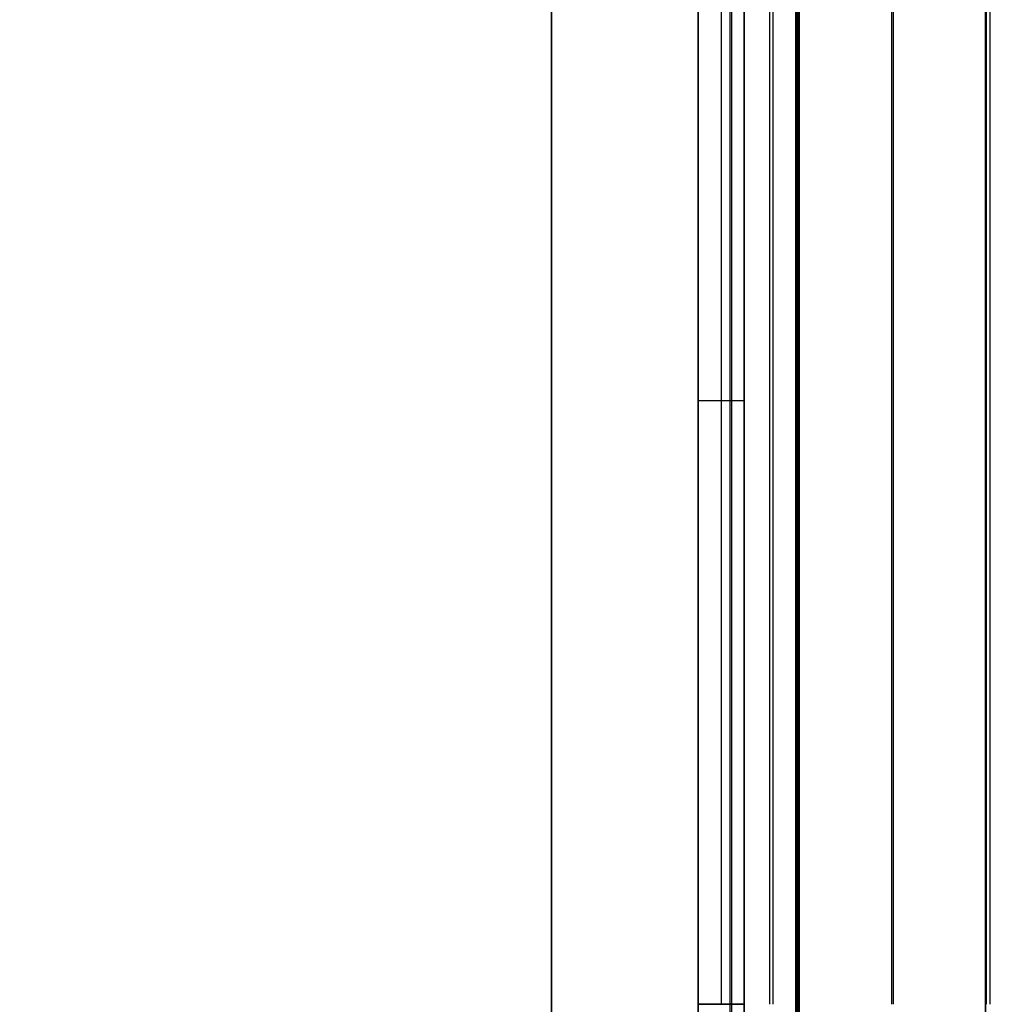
# Model space of a CAD drawing. Header units: millimetres. Extents: x -630 to 192, y -7 to 1615.
# Tile 187 of 249: x -219 to 181, y 804 to 1209. Entities that reach past the tile are written whole.
import ezdxf

# ---------------------------------------------------------------- set-up
doc = ezdxf.new("R2010")
doc.units = ezdxf.units.MM
doc.header["$MEASUREMENT"] = 0
doc.layers.add('OVIDIO 160x80x72h', color=7, linetype='Continuous')

msp = doc.modelspace()

# ---------------------------------------------------------------- linework, layer by layer
at = {"layer": 'OVIDIO 160x80x72h'}
for points in [[(178.77, 1588.45), (178.77, 803.77)], [(178.77, 803.77), (178.77, 1588.45)], [(179.26, 803.77), (179.26, 1588.45)], [(180.72, 803.77), (180.72, 1588.45)], [(89.79, 1512.67), (89.79, 803.77)], [(91.13, 1512.67), (91.13, 803.77)], [(140.17, 803.77), (140.17, 1515.8)], [(140.84, 803.77), (140.84, 1515.8)], [(79.31, 803.77), (79.31, 1500.7)], [(79.31, 803.77), (79.31, 1500.7)], [(79.31, 1500.7), (79.31, 803.77)], [(79.31, 1500.7), (79.31, 803.77)], [(69.87, 1491.34), (69.87, 803.77)], [(69.87, 1491.34), (69.87, 803.77)], [(60.43, 803.77), (60.43, 1476.93)], [(60.43, 1476.93), (60.43, 803.77)], [(60.43, 1476.93), (60.43, 803.77)], [(60.43, 1476.93), (60.43, 803.77)], [(60.43, 803.77), (60.43, 1476.93)], [(100.48, 1450.35), (100.48, 803.77)], [(100.67, 803.77), (100.67, 1450.35)], [(100.67, 1450.35), (100.67, 803.77)], [(100.95, 1450.35), (100.95, 803.77)], [(101.34, 1450.35), (101.34, 803.77)], [(101.34, 803.77), (101.34, 1450.35)], [(102.01, 1450.35), (102.01, 803.77)], [(102.01, 803.77), (102.01, 1450.35)], [(73.43, 1380.41), (73.43, 738.99)], [(74.15, 1380.41), (74.15, 738.99)], [(79.31, 1052.24), (60.43, 1052.24)], [(79.31, 1052.24), (60.43, 1052.24)], [(60.43, 803.77), (79.31, 803.77)], [(79.31, 803.77), (60.43, 803.77)], [(60.43, 130.61), (60.43, 803.77)], [(60.43, 803.77), (79.31, 803.77)], [(60.43, 803.77), (60.43, 130.61)], [(60.43, 130.61), (60.43, 803.77)], [(79.31, 803.77), (60.43, 803.77)], [(60.43, 803.77), (60.43, 130.61)], [(79.31, 106.84), (79.31, 803.77)], [(79.31, 803.77), (79.31, 106.84)], [(79.31, 803.77), (79.31, 106.84)], [(79.31, 106.84), (79.31, 803.77)], [(100.67, 157.19), (100.67, 803.77)], [(100.67, 803.77), (100.67, 157.19)], [(101.34, 803.77), (101.34, 157.19)], [(101.34, 157.19), (101.34, 803.77)], [(102.01, 803.77), (102.01, 157.19)], [(102.01, 157.19), (102.01, 803.77)], [(178.77, 19.09), (178.77, 803.77)], [(178.77, 803.77), (178.77, 19.09)]]:
    msp.add_lwpolyline(points, dxfattribs=at)
at = {"layer": 'OVIDIO 160x80x72h', "extrusion": (1, 0, 0)}
for points in [[(803.77, 719.87), (1588.45, 719.87)], [(1588.45, 719.87), (803.77, 719.87)], [(1588.07, 717.58), (803.77, 717.58)], [(803.77, 717.58), (1588.07, 717.58)], [(1502.1, 717.79), (803.77, 717.79)], [(803.77, 717.79), (1502.1, 717.79)], [(1502.1, 718.46), (803.77, 718.46)], [(803.77, 718.46), (1502.1, 718.46)], [(803.77, 679.64), (1450.35, 679.64)], [(1450.35, 679.64), (803.77, 679.64)], [(1040.35, 719.87), (1040.35, 718.37)], [(803.77, 718.37), (803.77, 719.87)], [(803.77, 717.79), (105.44, 717.79)], [(105.44, 717.79), (803.77, 717.79)], [(105.44, 718.46), (803.77, 718.46)], [(803.77, 718.46), (105.44, 718.46)], [(157.19, 679.64), (803.77, 679.64)], [(803.77, 679.64), (157.19, 679.64)], [(803.77, 719.87), (19.09, 719.87)], [(19.09, 719.87), (803.77, 719.87)], [(19.47, 717.58), (803.77, 717.58)], [(803.77, 717.58), (19.47, 717.58)]]:
    msp.add_lwpolyline(points, dxfattribs=at)
at = {"layer": 'OVIDIO 160x80x72h', "extrusion": (1, -9.4522e-07, 0)}
for points in [[(1588.07, 718.92), (803.77, 718.92)], [(803.77, 718.92), (1588.07, 718.92)]]:
    msp.add_lwpolyline(points, dxfattribs=at)
at = {"layer": 'OVIDIO 160x80x72h', "extrusion": (0, 1, 0)}
for points in [[(219.11, 719.87), (-178.77, 719.87)], [(219.11, 721.37), (-178.77, 721.37)], [(-178.99, 718.92), (-101.34, 680.09)], [(-179.67, 717.58), (-102.01, 678.75)], [(-178.77, 721.37), (-178.81, 721.37), (-178.85, 721.36), (-178.89, 721.36), (-178.93, 721.36), (-178.97, 721.36), (-179.01, 721.35), (-179.05, 721.35), (-179.09, 721.34), (-179.13, 721.33), (-179.17, 721.33), (-179.21, 721.32), (-179.25, 721.31), (-179.29, 721.3), (-179.33, 721.29), (-179.37, 721.27), (-179.41, 721.26), (-179.45, 721.25), (-179.49, 721.23), (-179.53, 721.21), (-179.57, 721.2), (-179.61, 721.18), (-179.65, 721.16), (-179.69, 721.14), (-179.73, 721.12), (-179.77, 721.1), (-179.8, 721.08), (-179.84, 721.06), (-179.88, 721.03), (-179.91, 721.01), (-179.95, 720.98), (-179.98, 720.96), (-180.02, 720.93), (-180.05, 720.9), (-180.08, 720.87), (-180.12, 720.85), (-180.15, 720.82), (-180.18, 720.79), (-180.21, 720.76), (-180.24, 720.72), (-180.27, 720.69), (-180.3, 720.66), (-180.32, 720.63), (-180.35, 720.59), (-180.38, 720.56), (-180.4, 720.52), (-180.43, 720.49), (-180.45, 720.45), (-180.47, 720.42), (-180.49, 720.38), (-180.51, 720.35), (-180.53, 720.31), (-180.55, 720.27), (-180.57, 720.24), (-180.59, 720.2), (-180.61, 720.16), (-180.62, 720.13), (-180.64, 720.09), (-180.65, 720.05), (-180.66, 720.01), (-180.68, 719.98), (-180.69, 719.94), (-180.7, 719.9), (-180.71, 719.86), (-180.72, 719.83), (-180.73, 719.79), (-180.73, 719.75), (-180.74, 719.71), (-180.75, 719.67), (-180.75, 719.63), (-180.76, 719.59), (-180.76, 719.55), (-180.77, 719.51), (-180.77, 719.47), (-180.77, 719.43), (-180.77, 719.39), (-180.77, 719.35), (-180.77, 719.31), (-180.77, 719.27), (-180.77, 719.23), (-180.76, 719.18), (-180.76, 719.14), (-180.75, 719.1), (-180.75, 719.06), (-180.74, 719.02), (-180.73, 718.98), (-180.72, 718.93), (-180.71, 718.89), (-180.7, 718.85), (-180.69, 718.81), (-180.68, 718.77), (-180.67, 718.73), (-180.65, 718.68), (-180.64, 718.64), (-180.62, 718.6), (-180.6, 718.56), (-180.59, 718.52), (-180.57, 718.49), (-180.55, 718.45), (-180.53, 718.41), (-180.51, 718.37), (-180.48, 718.33), (-180.46, 718.3), (-180.44, 718.26), (-180.41, 718.22), (-180.39, 718.19), (-180.36, 718.15), (-180.34, 718.12), (-180.31, 718.09), (-180.28, 718.05), (-180.25, 718.02), (-180.22, 717.99), (-180.19, 717.96), (-180.16, 717.93), (-180.13, 717.9), (-180.1, 717.87), (-180.07, 717.85), (-180.04, 717.82), (-180.01, 717.79), (-179.97, 717.77), (-179.94, 717.74), (-179.91, 717.72), (-179.87, 717.7), (-179.84, 717.67), (-179.8, 717.65), (-179.77, 717.63), (-179.74, 717.61), (-179.7, 717.6), (-179.67, 717.58)], [(-178.77, 719.87), (-178.78, 719.87), (-178.79, 719.87), (-178.8, 719.87), (-178.81, 719.86), (-178.82, 719.86), (-178.83, 719.86), (-178.84, 719.86), (-178.85, 719.86), (-178.86, 719.86), (-178.87, 719.86), (-178.88, 719.85), (-178.89, 719.85), (-178.9, 719.85), (-178.91, 719.85), (-178.92, 719.84), (-178.93, 719.84), (-178.94, 719.84), (-178.95, 719.83), (-178.96, 719.83), (-178.97, 719.82), (-178.98, 719.82), (-178.99, 719.82), (-179, 719.81), (-179.01, 719.81), (-179.02, 719.8), (-179.03, 719.79), (-179.04, 719.79), (-179.05, 719.78), (-179.06, 719.78), (-179.07, 719.77), (-179.07, 719.76), (-179.08, 719.76), (-179.09, 719.75), (-179.1, 719.74), (-179.11, 719.74), (-179.12, 719.73), (-179.12, 719.72), (-179.13, 719.71), (-179.14, 719.71), (-179.15, 719.7), (-179.15, 719.69), (-179.16, 719.68), (-179.17, 719.67), (-179.17, 719.66), (-179.18, 719.66), (-179.18, 719.65), (-179.19, 719.64), (-179.2, 719.63), (-179.2, 719.62), (-179.21, 719.61), (-179.21, 719.6), (-179.22, 719.59), (-179.22, 719.58), (-179.23, 719.57), (-179.23, 719.57), (-179.23, 719.56), (-179.24, 719.55), (-179.24, 719.54), (-179.24, 719.53), (-179.25, 719.52), (-179.25, 719.51), (-179.25, 719.5), (-179.26, 719.49), (-179.26, 719.48), (-179.26, 719.47), (-179.26, 719.46), (-179.26, 719.45), (-179.27, 719.44), (-179.27, 719.43), (-179.27, 719.42), (-179.27, 719.41), (-179.27, 719.4), (-179.27, 719.39), (-179.27, 719.38), (-179.27, 719.37), (-179.27, 719.36), (-179.27, 719.35), (-179.27, 719.34), (-179.27, 719.33), (-179.27, 719.32), (-179.27, 719.31), (-179.27, 719.3), (-179.27, 719.29), (-179.26, 719.28), (-179.26, 719.27), (-179.26, 719.26), (-179.26, 719.25), (-179.25, 719.24), (-179.25, 719.23), (-179.25, 719.22), (-179.24, 719.21), (-179.24, 719.2), (-179.24, 719.19), (-179.23, 719.18), (-179.23, 719.17), (-179.22, 719.16), (-179.22, 719.15), (-179.21, 719.14), (-179.21, 719.13), (-179.2, 719.12), (-179.2, 719.11), (-179.19, 719.1), (-179.19, 719.09), (-179.18, 719.08), (-179.18, 719.07), (-179.17, 719.06), (-179.16, 719.05), (-179.16, 719.05), (-179.15, 719.04), (-179.14, 719.03), (-179.13, 719.02), (-179.13, 719.01), (-179.12, 719.01), (-179.11, 719), (-179.1, 718.99), (-179.1, 718.99), (-179.09, 718.98), (-179.08, 718.97), (-179.07, 718.97), (-179.06, 718.96), (-179.05, 718.95), (-179.05, 718.95), (-179.04, 718.94), (-179.03, 718.94), (-179.02, 718.93), (-179.01, 718.93), (-179, 718.92), (-178.99, 718.92)], [(-99.32, 679.64), (-80.25, 717.79)], [(-100.67, 680.31), (-81.59, 718.46)], [(-80.25, 717.79), (-80.24, 717.82), (-80.22, 717.85), (-80.2, 717.88), (-80.18, 717.91), (-80.16, 717.94), (-80.14, 717.96), (-80.12, 717.99), (-80.09, 718.02), (-80.07, 718.05), (-80.05, 718.06), (-80.04, 718.07), (-80.03, 718.09), (-80.01, 718.1), (-80, 718.11), (-79.99, 718.12), (-79.97, 718.13), (-79.96, 718.15), (-79.94, 718.16), (-79.93, 718.17), (-79.91, 718.18), (-79.9, 718.19), (-79.88, 718.2), (-79.87, 718.21), (-79.85, 718.22), (-79.83, 718.23), (-79.82, 718.24), (-79.8, 718.25), (-79.78, 718.25), (-79.77, 718.26), (-79.75, 718.27), (-79.73, 718.28), (-79.72, 718.29), (-79.7, 718.29), (-79.68, 718.3), (-79.66, 718.31), (-79.65, 718.31), (-79.63, 718.32), (-79.59, 718.33), (-79.56, 718.34), (-79.52, 718.34), (-79.49, 718.35), (-79.45, 718.36), (-79.42, 718.36), (-79.38, 718.36), (-79.35, 718.37), (-79.31, 718.37)], [(-81.59, 718.46), (-81.55, 718.53), (-81.51, 718.61), (-81.47, 718.68), (-81.42, 718.75), (-81.37, 718.82), (-81.32, 718.89), (-81.26, 718.96), (-81.2, 719.03), (-81.14, 719.09), (-81.11, 719.12), (-81.08, 719.15), (-81.05, 719.18), (-81.01, 719.22), (-80.98, 719.24), (-80.95, 719.27), (-80.91, 719.3), (-80.88, 719.33), (-80.84, 719.36), (-80.8, 719.38), (-80.77, 719.41), (-80.73, 719.44), (-80.69, 719.46), (-80.65, 719.49), (-80.61, 719.51), (-80.58, 719.53), (-80.54, 719.55), (-80.5, 719.57), (-80.46, 719.6), (-80.42, 719.62), (-80.37, 719.63), (-80.33, 719.65), (-80.29, 719.67), (-80.25, 719.69), (-80.21, 719.7), (-80.17, 719.72), (-80.12, 719.73), (-80.08, 719.75), (-80, 719.77), (-79.91, 719.8), (-79.82, 719.81), (-79.74, 719.83), (-79.65, 719.84), (-79.57, 719.85), (-79.48, 719.86), (-79.4, 719.86), (-79.31, 719.87)], [(-99.32, 679.64), (-99.35, 679.6), (-99.37, 679.56), (-99.39, 679.52), (-99.42, 679.47), (-99.45, 679.43), (-99.47, 679.39), (-99.5, 679.35), (-99.53, 679.31), (-99.56, 679.27), (-99.59, 679.24), (-99.63, 679.2), (-99.66, 679.16), (-99.69, 679.13), (-99.73, 679.09), (-99.77, 679.06), (-99.8, 679.03), (-99.84, 678.99), (-99.88, 678.96), (-99.92, 678.93), (-99.96, 678.9), (-100, 678.87), (-100.04, 678.85), (-100.08, 678.82), (-100.13, 678.8), (-100.17, 678.77), (-100.21, 678.75), (-100.26, 678.73), (-100.3, 678.71), (-100.35, 678.69), (-100.39, 678.67), (-100.43, 678.66), (-100.48, 678.64), (-100.53, 678.63), (-100.57, 678.61), (-100.62, 678.6), (-100.67, 678.59), (-100.71, 678.58), (-100.76, 678.57), (-100.81, 678.56), (-100.86, 678.55), (-100.91, 678.55), (-100.96, 678.54), (-101.01, 678.54), (-101.05, 678.54), (-101.1, 678.54), (-101.15, 678.54), (-101.2, 678.54), (-101.25, 678.54), (-101.3, 678.55), (-101.35, 678.55), (-101.4, 678.56), (-101.45, 678.57), (-101.5, 678.57), (-101.55, 678.58), (-101.6, 678.6), (-101.64, 678.61), (-101.69, 678.62), (-101.74, 678.64), (-101.78, 678.65), (-101.83, 678.67), (-101.88, 678.69), (-101.92, 678.71), (-101.96, 678.73), (-102.01, 678.75)], [(-100.67, 680.31), (-100.67, 680.3), (-100.68, 680.29), (-100.68, 680.28), (-100.69, 680.27), (-100.7, 680.26), (-100.7, 680.25), (-100.71, 680.24), (-100.72, 680.23), (-100.72, 680.22), (-100.73, 680.21), (-100.74, 680.2), (-100.75, 680.19), (-100.76, 680.18), (-100.77, 680.18), (-100.78, 680.17), (-100.79, 680.16), (-100.79, 680.15), (-100.8, 680.14), (-100.81, 680.14), (-100.82, 680.13), (-100.83, 680.12), (-100.84, 680.11), (-100.86, 680.11), (-100.87, 680.1), (-100.88, 680.1), (-100.89, 680.09), (-100.9, 680.09), (-100.91, 680.08), (-100.92, 680.08), (-100.93, 680.07), (-100.94, 680.07), (-100.95, 680.06), (-100.97, 680.06), (-100.98, 680.06), (-100.99, 680.05), (-101, 680.05), (-101.01, 680.05), (-101.02, 680.04), (-101.04, 680.04), (-101.05, 680.04), (-101.06, 680.04), (-101.07, 680.04), (-101.09, 680.04), (-101.1, 680.04), (-101.11, 680.04), (-101.12, 680.04), (-101.14, 680.04), (-101.15, 680.04), (-101.16, 680.04), (-101.17, 680.04), (-101.18, 680.04), (-101.2, 680.04), (-101.21, 680.05), (-101.22, 680.05), (-101.23, 680.05), (-101.25, 680.05), (-101.26, 680.06), (-101.27, 680.06), (-101.28, 680.07), (-101.29, 680.07), (-101.3, 680.07), (-101.31, 680.08), (-101.33, 680.08), (-101.34, 680.09)], [(-178.77, 719.87), (219.11, 719.87)], [(219.11, 721.37), (-178.77, 721.37)], [(-178.77, 721.37), (219.11, 721.37)], [(219.11, 719.87), (-178.77, 719.87)], [(-80.25, 717.79), (-80.24, 717.82), (-80.22, 717.85), (-80.2, 717.88), (-80.18, 717.91), (-80.16, 717.94), (-80.14, 717.96), (-80.12, 717.99), (-80.09, 718.02), (-80.07, 718.05), (-80.05, 718.06), (-80.04, 718.07), (-80.03, 718.09), (-80.01, 718.1), (-80, 718.11), (-79.99, 718.12), (-79.97, 718.13), (-79.96, 718.15), (-79.94, 718.16), (-79.93, 718.17), (-79.91, 718.18), (-79.9, 718.19), (-79.88, 718.2), (-79.87, 718.21), (-79.85, 718.22), (-79.83, 718.23), (-79.82, 718.24), (-79.8, 718.25), (-79.78, 718.25), (-79.77, 718.26), (-79.75, 718.27), (-79.73, 718.28), (-79.72, 718.29), (-79.7, 718.29), (-79.68, 718.3), (-79.66, 718.31), (-79.65, 718.31), (-79.63, 718.32), (-79.59, 718.33), (-79.56, 718.34), (-79.52, 718.34), (-79.49, 718.35), (-79.45, 718.36), (-79.42, 718.36), (-79.38, 718.36), (-79.35, 718.37), (-79.31, 718.37)], [(-79.31, 719.87), (-79.4, 719.86), (-79.48, 719.86), (-79.57, 719.85), (-79.65, 719.84), (-79.74, 719.83), (-79.82, 719.81), (-79.91, 719.8), (-80, 719.77), (-80.08, 719.75), (-80.12, 719.73), (-80.17, 719.72), (-80.21, 719.7), (-80.25, 719.69), (-80.29, 719.67), (-80.33, 719.65), (-80.37, 719.63), (-80.42, 719.62), (-80.46, 719.6), (-80.5, 719.57), (-80.54, 719.55), (-80.58, 719.53), (-80.61, 719.51), (-80.65, 719.49), (-80.69, 719.46), (-80.73, 719.44), (-80.77, 719.41), (-80.8, 719.38), (-80.84, 719.36), (-80.88, 719.33), (-80.91, 719.3), (-80.95, 719.27), (-80.98, 719.24), (-81.01, 719.22), (-81.05, 719.18), (-81.08, 719.15), (-81.11, 719.12), (-81.14, 719.09), (-81.2, 719.03), (-81.26, 718.96), (-81.32, 718.89), (-81.37, 718.82), (-81.42, 718.75), (-81.47, 718.68), (-81.51, 718.61), (-81.55, 718.53), (-81.59, 718.46)], [(-79.31, 718.37), (-79.35, 718.37), (-79.38, 718.36), (-79.42, 718.36), (-79.45, 718.36), (-79.49, 718.35), (-79.52, 718.34), (-79.56, 718.34), (-79.59, 718.33), (-79.63, 718.32), (-79.65, 718.31), (-79.66, 718.31), (-79.68, 718.3), (-79.7, 718.29), (-79.72, 718.29), (-79.73, 718.28), (-79.75, 718.27), (-79.77, 718.26), (-79.78, 718.25), (-79.8, 718.25), (-79.82, 718.24), (-79.83, 718.23), (-79.85, 718.22), (-79.87, 718.21), (-79.88, 718.2), (-79.9, 718.19), (-79.91, 718.18), (-79.93, 718.17), (-79.94, 718.16), (-79.96, 718.15), (-79.97, 718.13), (-79.99, 718.12), (-80, 718.11), (-80.01, 718.1), (-80.03, 718.09), (-80.04, 718.07), (-80.05, 718.06), (-80.07, 718.05), (-80.09, 718.02), (-80.12, 717.99), (-80.14, 717.96), (-80.16, 717.94), (-80.18, 717.91), (-80.2, 717.88), (-80.22, 717.85), (-80.24, 717.82), (-80.25, 717.79)], [(-81.59, 718.46), (-81.55, 718.53), (-81.51, 718.61), (-81.47, 718.68), (-81.42, 718.75), (-81.37, 718.82), (-81.32, 718.89), (-81.26, 718.96), (-81.2, 719.03), (-81.14, 719.09), (-81.11, 719.12), (-81.08, 719.15), (-81.05, 719.18), (-81.01, 719.22), (-80.98, 719.24), (-80.95, 719.27), (-80.91, 719.3), (-80.88, 719.33), (-80.84, 719.36), (-80.8, 719.38), (-80.77, 719.41), (-80.73, 719.44), (-80.69, 719.46), (-80.65, 719.49), (-80.61, 719.51), (-80.58, 719.53), (-80.54, 719.55), (-80.5, 719.57), (-80.46, 719.6), (-80.42, 719.62), (-80.37, 719.63), (-80.33, 719.65), (-80.29, 719.67), (-80.25, 719.69), (-80.21, 719.7), (-80.17, 719.72), (-80.12, 719.73), (-80.08, 719.75), (-80, 719.77), (-79.91, 719.8), (-79.82, 719.81), (-79.74, 719.83), (-79.65, 719.84), (-79.57, 719.85), (-79.48, 719.86), (-79.4, 719.86), (-79.31, 719.87)], [(-99.32, 679.64), (-80.25, 717.79)], [(-80.25, 717.79), (-99.32, 679.64)], [(-81.59, 718.46), (-100.67, 680.31)], [(-100.67, 680.31), (-81.59, 718.46)], [(-99.32, 679.64), (-99.34, 679.6), (-99.37, 679.56), (-99.39, 679.52), (-99.41, 679.49), (-99.44, 679.45), (-99.46, 679.41), (-99.49, 679.37), (-99.52, 679.33), (-99.55, 679.29), (-99.58, 679.26), (-99.61, 679.22), (-99.64, 679.18), (-99.67, 679.15), (-99.71, 679.11), (-99.74, 679.08), (-99.78, 679.05), (-99.82, 679.01), (-99.85, 678.98), (-99.89, 678.95), (-99.93, 678.92), (-99.98, 678.89), (-100.02, 678.86), (-100.06, 678.84), (-100.1, 678.81), (-100.15, 678.78), (-100.19, 678.76), (-100.24, 678.74), (-100.29, 678.72), (-100.33, 678.69), (-100.38, 678.67), (-100.43, 678.66), (-100.48, 678.64), (-100.53, 678.62), (-100.58, 678.61), (-100.63, 678.6), (-100.68, 678.58), (-100.73, 678.57), (-100.78, 678.56), (-100.83, 678.56), (-100.88, 678.55), (-100.93, 678.55), (-100.98, 678.54), (-101.03, 678.54), (-101.09, 678.54), (-101.14, 678.54), (-101.19, 678.54), (-101.24, 678.54), (-101.29, 678.54), (-101.34, 678.55), (-101.38, 678.56), (-101.43, 678.56), (-101.48, 678.57), (-101.53, 678.58), (-101.57, 678.59), (-101.62, 678.6), (-101.67, 678.62), (-101.71, 678.63), (-101.76, 678.64), (-101.8, 678.66), (-101.84, 678.67), (-101.88, 678.69), (-101.93, 678.71), (-101.97, 678.73), (-102.01, 678.75)], [(-100.67, 680.31), (-100.67, 680.3), (-100.68, 680.29), (-100.68, 680.28), (-100.69, 680.27), (-100.69, 680.26), (-100.7, 680.25), (-100.71, 680.25), (-100.71, 680.24), (-100.72, 680.23), (-100.73, 680.22), (-100.74, 680.21), (-100.74, 680.2), (-100.75, 680.19), (-100.76, 680.18), (-100.77, 680.17), (-100.78, 680.16), (-100.79, 680.16), (-100.8, 680.15), (-100.81, 680.14), (-100.82, 680.13), (-100.83, 680.13), (-100.84, 680.12), (-100.85, 680.11), (-100.86, 680.11), (-100.87, 680.1), (-100.88, 680.09), (-100.89, 680.09), (-100.91, 680.08), (-100.92, 680.08), (-100.93, 680.07), (-100.94, 680.07), (-100.95, 680.06), (-100.97, 680.06), (-100.98, 680.06), (-100.99, 680.05), (-101, 680.05), (-101.02, 680.05), (-101.03, 680.04), (-101.04, 680.04), (-101.06, 680.04), (-101.07, 680.04), (-101.08, 680.04), (-101.09, 680.04), (-101.11, 680.04), (-101.12, 680.04), (-101.13, 680.04), (-101.14, 680.04), (-101.16, 680.04), (-101.17, 680.04), (-101.18, 680.04), (-101.19, 680.04), (-101.2, 680.05), (-101.22, 680.05), (-101.23, 680.05), (-101.24, 680.05), (-101.25, 680.06), (-101.26, 680.06), (-101.27, 680.06), (-101.28, 680.07), (-101.3, 680.07), (-101.31, 680.08), (-101.32, 680.08), (-101.33, 680.08), (-101.34, 680.09)], [(-101.34, 680.09), (-178.99, 718.92)], [(-178.99, 718.92), (-101.34, 680.09)], [(-179.67, 717.58), (-102.01, 678.75)], [(-102.01, 678.75), (-179.67, 717.58)], [(-178.77, 721.37), (-178.81, 721.37), (-178.85, 721.36), (-178.89, 721.36), (-178.93, 721.36), (-178.97, 721.36), (-179.01, 721.35), (-179.05, 721.35), (-179.09, 721.34), (-179.13, 721.33), (-179.17, 721.33), (-179.21, 721.32), (-179.25, 721.31), (-179.29, 721.3), (-179.33, 721.29), (-179.37, 721.27), (-179.41, 721.26), (-179.45, 721.25), (-179.49, 721.23), (-179.53, 721.22), (-179.57, 721.2), (-179.61, 721.18), (-179.65, 721.16), (-179.68, 721.15), (-179.72, 721.13), (-179.76, 721.1), (-179.8, 721.08), (-179.83, 721.06), (-179.87, 721.04), (-179.91, 721.01), (-179.94, 720.99), (-179.98, 720.96), (-180.01, 720.93), (-180.05, 720.91), (-180.08, 720.88), (-180.11, 720.85), (-180.14, 720.82), (-180.17, 720.79), (-180.21, 720.76), (-180.24, 720.73), (-180.26, 720.7), (-180.29, 720.66), (-180.32, 720.63), (-180.35, 720.6), (-180.37, 720.56), (-180.4, 720.53), (-180.42, 720.49), (-180.45, 720.46), (-180.47, 720.42), (-180.49, 720.39), (-180.51, 720.35), (-180.53, 720.31), (-180.55, 720.28), (-180.57, 720.24), (-180.59, 720.2), (-180.6, 720.17), (-180.62, 720.13), (-180.64, 720.09), (-180.65, 720.05), (-180.66, 720.01), (-180.68, 719.98), (-180.69, 719.94), (-180.7, 719.9), (-180.71, 719.86), (-180.72, 719.83), (-180.73, 719.79), (-180.73, 719.75), (-180.74, 719.71), (-180.75, 719.67), (-180.75, 719.63), (-180.76, 719.59), (-180.76, 719.55), (-180.77, 719.51), (-180.77, 719.47), (-180.77, 719.43), (-180.77, 719.39), (-180.77, 719.35), (-180.77, 719.31), (-180.77, 719.26), (-180.77, 719.22), (-180.76, 719.18), (-180.76, 719.14), (-180.75, 719.1), (-180.75, 719.05), (-180.74, 719.01), (-180.73, 718.97), (-180.72, 718.93), (-180.71, 718.89), (-180.7, 718.84), (-180.69, 718.8), (-180.68, 718.76), (-180.66, 718.72), (-180.65, 718.68), (-180.63, 718.64), (-180.62, 718.6), (-180.6, 718.56), (-180.58, 718.52), (-180.56, 718.48), (-180.54, 718.44), (-180.52, 718.4), (-180.5, 718.36), (-180.48, 718.33), (-180.46, 718.29), (-180.43, 718.25), (-180.41, 718.22), (-180.38, 718.18), (-180.36, 718.15), (-180.33, 718.12), (-180.3, 718.08), (-180.28, 718.05), (-180.25, 718.02), (-180.22, 717.99), (-180.19, 717.96), (-180.16, 717.93), (-180.13, 717.9), (-180.1, 717.87), (-180.07, 717.84), (-180.04, 717.82), (-180, 717.79), (-179.97, 717.77), (-179.94, 717.74), (-179.9, 717.72), (-179.87, 717.7), (-179.84, 717.67), (-179.8, 717.65), (-179.77, 717.63), (-179.73, 717.61), (-179.7, 717.6), (-179.67, 717.58)], [(-178.99, 718.92), (-179, 718.92), (-179.01, 718.93), (-179.02, 718.93), (-179.03, 718.94), (-179.04, 718.94), (-179.05, 718.95), (-179.05, 718.96), (-179.06, 718.96), (-179.07, 718.97), (-179.08, 718.97), (-179.09, 718.98), (-179.09, 718.99), (-179.1, 718.99), (-179.11, 719), (-179.12, 719.01), (-179.12, 719.02), (-179.13, 719.02), (-179.14, 719.03), (-179.15, 719.04), (-179.15, 719.05), (-179.16, 719.05), (-179.17, 719.06), (-179.17, 719.07), (-179.18, 719.08), (-179.19, 719.09), (-179.19, 719.1), (-179.2, 719.11), (-179.2, 719.12), (-179.21, 719.13), (-179.21, 719.14), (-179.22, 719.15), (-179.22, 719.16), (-179.23, 719.17), (-179.23, 719.18), (-179.24, 719.19), (-179.24, 719.2), (-179.24, 719.21), (-179.25, 719.22), (-179.25, 719.23), (-179.25, 719.24), (-179.26, 719.25), (-179.26, 719.26), (-179.26, 719.27), (-179.26, 719.28), (-179.26, 719.29), (-179.27, 719.3), (-179.27, 719.31), (-179.27, 719.32), (-179.27, 719.33), (-179.27, 719.34), (-179.27, 719.35), (-179.27, 719.36), (-179.27, 719.37), (-179.27, 719.38), (-179.27, 719.39), (-179.27, 719.4), (-179.27, 719.41), (-179.27, 719.42), (-179.27, 719.43), (-179.26, 719.44), (-179.26, 719.45), (-179.26, 719.46), (-179.26, 719.47), (-179.26, 719.48), (-179.25, 719.49), (-179.25, 719.5), (-179.25, 719.51), (-179.25, 719.52), (-179.24, 719.53), (-179.24, 719.54), (-179.24, 719.55), (-179.23, 719.56), (-179.23, 719.57), (-179.22, 719.58), (-179.22, 719.59), (-179.22, 719.59), (-179.21, 719.6), (-179.21, 719.61), (-179.2, 719.62), (-179.19, 719.63), (-179.19, 719.64), (-179.18, 719.65), (-179.18, 719.66), (-179.17, 719.67), (-179.16, 719.67), (-179.16, 719.68), (-179.15, 719.69), (-179.14, 719.7), (-179.14, 719.71), (-179.13, 719.71), (-179.12, 719.72), (-179.11, 719.73), (-179.11, 719.74), (-179.1, 719.74), (-179.09, 719.75), (-179.08, 719.76), (-179.07, 719.77), (-179.06, 719.77), (-179.05, 719.78), (-179.05, 719.78), (-179.04, 719.79), (-179.03, 719.8), (-179.02, 719.8), (-179.01, 719.81), (-179, 719.81), (-178.99, 719.82), (-178.98, 719.82), (-178.97, 719.82), (-178.96, 719.83), (-178.95, 719.83), (-178.94, 719.84), (-178.93, 719.84), (-178.92, 719.84), (-178.91, 719.85), (-178.9, 719.85), (-178.89, 719.85), (-178.88, 719.85), (-178.87, 719.86), (-178.86, 719.86), (-178.85, 719.86), (-178.84, 719.86), (-178.83, 719.86), (-178.82, 719.86), (-178.81, 719.86), (-178.8, 719.87), (-178.79, 719.87), (-178.78, 719.87), (-178.77, 719.87)], [(-179.67, 717.58), (-179.7, 717.6), (-179.73, 717.61), (-179.77, 717.63), (-179.8, 717.65), (-179.84, 717.67), (-179.87, 717.7), (-179.9, 717.72), (-179.94, 717.74), (-179.97, 717.77), (-180, 717.79), (-180.04, 717.82), (-180.07, 717.84), (-180.1, 717.87), (-180.13, 717.9), (-180.16, 717.93), (-180.19, 717.96), (-180.22, 717.99), (-180.25, 718.02), (-180.28, 718.05), (-180.3, 718.08), (-180.33, 718.12), (-180.36, 718.15), (-180.38, 718.18), (-180.41, 718.22), (-180.43, 718.25), (-180.46, 718.29), (-180.48, 718.33), (-180.5, 718.36), (-180.52, 718.4), (-180.54, 718.44), (-180.56, 718.48), (-180.58, 718.52), (-180.6, 718.56), (-180.62, 718.6), (-180.63, 718.64), (-180.65, 718.68), (-180.66, 718.72), (-180.68, 718.76), (-180.69, 718.8), (-180.7, 718.84), (-180.71, 718.89), (-180.72, 718.93), (-180.73, 718.97), (-180.74, 719.01), (-180.75, 719.05), (-180.75, 719.1), (-180.76, 719.14), (-180.76, 719.18), (-180.77, 719.22), (-180.77, 719.26), (-180.77, 719.31), (-180.77, 719.35), (-180.77, 719.39), (-180.77, 719.43), (-180.77, 719.47), (-180.77, 719.51), (-180.76, 719.55), (-180.76, 719.59), (-180.75, 719.63), (-180.75, 719.67), (-180.74, 719.71), (-180.73, 719.75), (-180.73, 719.79), (-180.72, 719.83), (-180.71, 719.86), (-180.7, 719.9), (-180.69, 719.94), (-180.68, 719.98), (-180.66, 720.01), (-180.65, 720.05), (-180.64, 720.09), (-180.62, 720.13), (-180.6, 720.17), (-180.59, 720.2), (-180.57, 720.24), (-180.55, 720.28), (-180.53, 720.31), (-180.51, 720.35), (-180.49, 720.39), (-180.47, 720.42), (-180.45, 720.46), (-180.42, 720.49), (-180.4, 720.53), (-180.37, 720.56), (-180.35, 720.6), (-180.32, 720.63), (-180.29, 720.66), (-180.26, 720.7), (-180.24, 720.73), (-180.21, 720.76), (-180.17, 720.79), (-180.14, 720.82), (-180.11, 720.85), (-180.08, 720.88), (-180.05, 720.91), (-180.01, 720.93), (-179.98, 720.96), (-179.94, 720.99), (-179.91, 721.01), (-179.87, 721.04), (-179.83, 721.06), (-179.8, 721.08), (-179.76, 721.1), (-179.72, 721.13), (-179.68, 721.15), (-179.65, 721.16), (-179.61, 721.18), (-179.57, 721.2), (-179.53, 721.22), (-179.49, 721.23), (-179.45, 721.25), (-179.41, 721.26), (-179.37, 721.27), (-179.33, 721.29), (-179.29, 721.3), (-179.25, 721.31), (-179.21, 721.32), (-179.17, 721.33), (-179.13, 721.33), (-179.09, 721.34), (-179.05, 721.35), (-179.01, 721.35), (-178.97, 721.36), (-178.93, 721.36), (-178.89, 721.36), (-178.85, 721.36), (-178.81, 721.37), (-178.77, 721.37)]]:
    msp.add_lwpolyline(points, dxfattribs=at)

doc.saveas('drawing.dxf')
